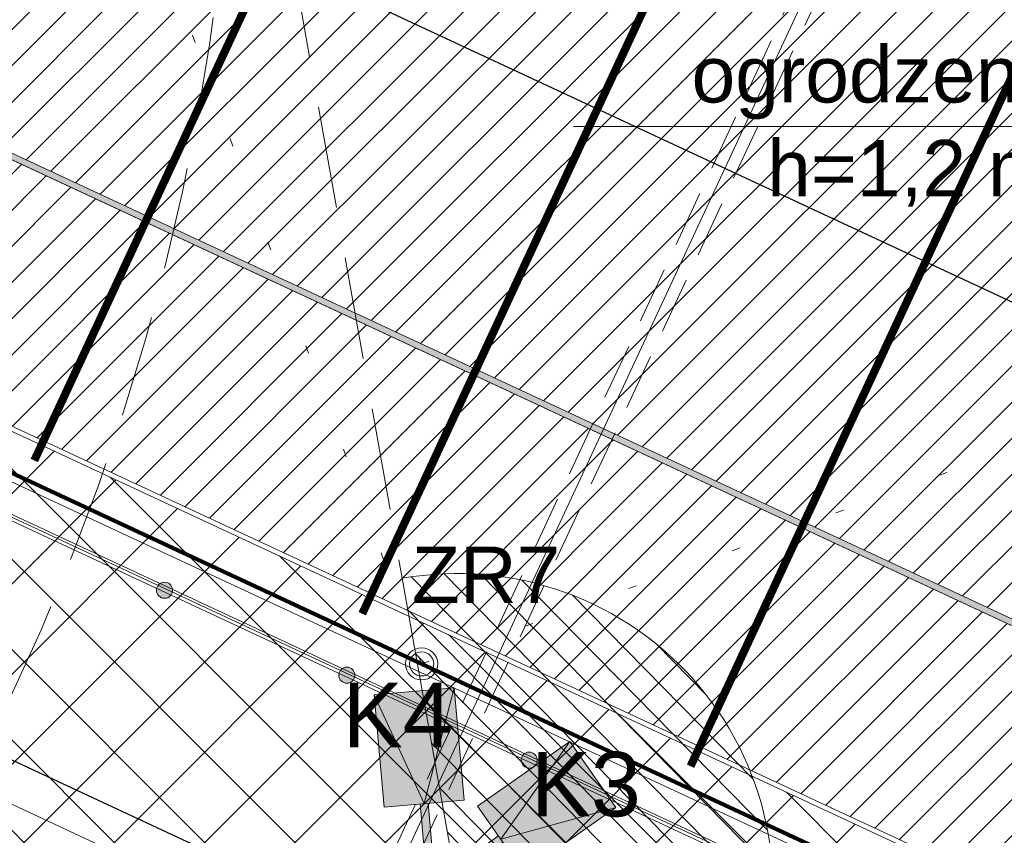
# Model space of a CAD drawing. Header units: millimetres. Extents: x 1962 to 3194, y -795 to -219.
# Tile 46 of 256: x 2207 to 2219, y -631 to -621. Entities that reach past the tile are written whole.
import ezdxf

# ---------------------------------------------------------------- set-up
doc = ezdxf.new("R2010")
doc.units = ezdxf.units.MM
for name, pattern in [('CENTER2', [28.575000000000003, 19.05, -3.175, 3.175, -3.175]), ('DOT', [6.35, 0, -6.35]), ('HIDDEN', [9.524999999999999, 6.35, -3.175]), ('L_0_45', [0.5, 0.25, -0.25])]:
    doc.linetypes.add(name, pattern=pattern)
doc.layers.get('0').update_dxf_attribs({"lineweight": 5})
doc.layers.get('Defpoints').update_dxf_attribs({"lineweight": 9})
for name, color, linetype, lineweight in [('A_boisko kolory', 78, 'Continuous', 9), ('A_boisko linie gry', 56, 'Continuous', 9), ('A_boisko reflektory', 74, 'Continuous', 9), ('A_boisko spadki', 64, 'Continuous', 9), ('A_chodnik', 132, 'Continuous', 9), ('A_hatch nawierzchnia', 253, 'Continuous', 9), ('A_kamery', 23, 'Continuous', 9), ('A_mapa projektowa', 253, 'Continuous', 9), ('A_ogrodzenie 1_2m', 34, 'Continuous', 9), ('A_opisy', 13, 'Continuous', 9), ('A_strefy oddziaływania obiektów', 71, 'L_0_45', 9), ('A_wymiary pzt', 116, 'Continuous', 9), ('IE_kk', 30, 'Continuous', 9), ('IE_nn', 1, 'Continuous', 9), ('S-drenaż', 70, 'Continuous', 9), ('S-kd', 230, 'Continuous', 9), ('S-woda', 160, 'Continuous', 5), ('Z_UWAGI INSTALACJE WODNE', 4, 'Continuous', 9)]:
    doc.layers.add(name, color=color, linetype=linetype, lineweight=lineweight)
doc.styles.get("Standard").update_dxf_attribs({"font": 'arial.ttf'})
doc.styles.add('wymiary pzt', font='txt')
doc.dimstyles.new('wymiary pzt', dxfattribs={"dimtxt": 1.5, "dimasz": 0.5, "dimexe": 0.5, "dimexo": 0.1, "dimgap": 0.05, "dimtad": 1, "dimdec": 1, "dimrnd": 0.1, "dimzin": 0, "dimtxsty": 'wymiary pzt', "dimblk": 'OBLIQUE', "dimcen": 1, "dimadec": 1, "dimazin": 0, "dimtfac": 1, "dimtmove": 0, "dimatfit": 3, "dimfxl": 0, "dimarcsym": 0})
picture_1 = doc.add_image_def('image1.tif', size_in_pixel=(3404, 2413))
pattern_1 = [(45, (-0.8445466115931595, -1.812937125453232), (-0.2245064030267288, 0.2245064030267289), [])]

# ---------------------------------------------------------------- blocks, each defined once
blk = doc.blocks.new('zw$2336')
at = {"layer": 'A_strefy oddziaływania obiektów', "color": 7, "ltscale": 5}
blk.add_arc((-2.027500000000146, -2.273736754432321e-13), 30, 146.7258610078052, 12.57471333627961, dxfattribs=at)
blk = doc.blocks.new('zw$83E')
at = {"layer": 'Z_UWAGI INSTALACJE WODNE', "linetype": 'DOT', "ltscale": 0.2}
for p, q in [((0, 0), (19.08675342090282, 40.97237903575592)), ((0, -1.13686837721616e-13), (-40.97237903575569, 19.08675342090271))]:
    blk.add_line(p, q, dxfattribs=at)
at = {"layer": 'Z_UWAGI INSTALACJE WODNE'}
for radius in [0.2, 0.15]:
    blk.add_circle((0, 0), radius, dxfattribs=at)
at = {"layer": 'Z_UWAGI INSTALACJE WODNE', "linetype": 'DOT', "ltscale": 0.2}
blk.add_arc((0, 0), 45.2, 65.02180580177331, 155.0218058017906, dxfattribs=at)
blk = doc.blocks.new('zw$B4C7')
at = {"layer": 'Z_UWAGI INSTALACJE WODNE'}
blk.add_lwpolyline([(-87.99083458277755, 37.75771384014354), (-0.2401453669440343, -3.120453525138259), (-26.53088138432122, -59.55718624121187), (-114.281570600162, -18.67901887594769)], dxfattribs=at)
at = {"layer": 'Z_UWAGI INSTALACJE WODNE', "linetype": 'L_0_45', "ltscale": 2}
blk.add_lwpolyline([(-0.3730195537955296, -3.168873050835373, 0.05000000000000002, 0.05000000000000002, 0), (-26.57930091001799, -59.42431205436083, 0.05, 0.05, 0), (-114.2393432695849, -18.5883720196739, 0, 0, 0)], format="xyseb", dxfattribs=at)
at = {"layer": 'Z_UWAGI INSTALACJE WODNE', "rotation": 315}
blk.add_blockref('zw$83E', (-59.00519218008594, -44.31889211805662), dxfattribs=at)
at = {"layer": 'Z_UWAGI INSTALACJE WODNE'}
blk.add_blockref('zw$83E', (-31.38811663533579, -57.1841521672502), dxfattribs=at)
blk = doc.blocks.new('zw$9027')
at = {"layer": 'A_kamery'}
h = blk.add_hatch(dxfattribs=at)
h.set_pattern_fill('ANSI31', color=256, scale=0.09999999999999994, angle=75.00000000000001)
h.set_pattern_definition([(120, (-454.7439262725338, -175.431343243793), (-0.2749630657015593, -0.15875), [])])
h.paths.add_polyline_path([(3.236519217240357, -2.217250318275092, 0.5773502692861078), (0.3019354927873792, 3.911533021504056), (1.096964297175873e-09, -4.670255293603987e-10)])
at = {"layer": 'A_kamery', "linetype": 'HIDDEN', "ltscale": 0.2}
blk.add_line((2.225990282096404, 28.83738332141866), (0.3019356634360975, 3.911533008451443), dxfattribs=at)
at = {"layer": 'A_kamery'}
blk.add_line((0.3019356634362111, 3.911533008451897), (0, 0), dxfattribs=at)
at = {"layer": 'A_kamery', "linetype": 'HIDDEN', "ltscale": 0.2}
blk.add_arc((0, 0), 28.9231690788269, 325.5860297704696, 85.5860268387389, dxfattribs=at)
at = {"layer": 'A_kamery'}
blk.add_arc((0, 0), 3.923169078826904, 325.5860297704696, 85.5860268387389, dxfattribs=at)
blk = doc.blocks.new('zw$B760')
at = {"layer": 'A_ogrodzenie 1_2m'}
h = blk.add_hatch(color=256, dxfattribs=at)
h.dxf.hatch_style = 1
edge = h.paths.add_edge_path()
edge.add_ellipse((0, 0), major_axis=(0.1000000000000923, 0), ratio=1, start_angle=0, end_angle=360)
blk.add_circle((0, 0), 0.1000000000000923, dxfattribs=at)
blk = doc.blocks.new('zw$7FD1')
at = {"layer": 'A_ogrodzenie 1_2m'}
for p, q in [((-112.9703560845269, -4.319658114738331), (-32.95259223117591, -41.59548548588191)), ((-112.9172064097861, -4.300290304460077), (-32.93570129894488, -41.55922674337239)), ((-112.8773441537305, -4.285764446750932), (-32.88149349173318, -41.55138368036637))]:
    blk.add_line(p, q, dxfattribs=at)
for p in [(-55.20173380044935, -31.20878378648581), (-52.9355623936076, -32.26446705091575), (-50.66939098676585, -33.3201503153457)]:
    blk.add_blockref('zw$B760', p, dxfattribs=at)
blk = doc.blocks.new('zw$62AA')
at = {"layer": 'A_boisko linie gry'}
for points in [[(-1.059999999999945, 62.05999999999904), (100.4600000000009, 62.05999999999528), (100.4600000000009, 0.9400000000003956), (-1.0600000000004, 0.9399999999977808)], [(-0.9999999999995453, 61.99999999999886), (100.4000000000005, 61.99999999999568), (100.4000000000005, 1.000000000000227), (-1.000000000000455, 0.9999999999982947)]]:
    blk.add_lwpolyline(points, close=True, dxfattribs=at)
for points in [[(72.42500000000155, 4.074999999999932), (49.73749999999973, 4.074999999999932)], [(80.77000000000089, 3.999999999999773), (49.70000000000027, 4.000000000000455)]]:
    blk.add_lwpolyline(points, dxfattribs=at)
blk = doc.blocks.new('zw$EC9E')
at = {"layer": 'A_boisko reflektory'}
h = blk.add_hatch(color=255, dxfattribs=at)
h.dxf.hatch_style = 2
h.paths.add_polyline_path([(0.8598803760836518, 0.6025825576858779), (1.71944346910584, 1.815492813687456), (0.57293630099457, 1.012049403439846), (0.8311859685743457, 0.643529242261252)])
h.paths.add_polyline_path([(1.146824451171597, 0.1931157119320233), (2.293331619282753, 0.9965591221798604), (0.8598803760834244, 0.6025825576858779), (0.8885747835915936, 0.5616358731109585)])
h.paths.add_polyline_path([(-0.7125411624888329, 2.396828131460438), (-0.09191161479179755, 1.045969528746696), (-0.141719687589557, 1.04159278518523), (-0.5899923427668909, 1.0022020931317)])
h.paths.add_polyline_path([(-0.0421035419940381, 1.050346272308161), (0.4061691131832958, 1.089736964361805), (0.2836202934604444, 2.484363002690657), (-0.09191161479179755, 1.045969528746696)])
h.paths.add_polyline_path([(0.0871203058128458, 0.1221067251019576), (0.8311859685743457, 0.643529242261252), (0.859880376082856, 0.6025825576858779), (0.8885747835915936, 0.5616358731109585), (0.1445091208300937, 0.04021335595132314, 0.171572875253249)])
h.paths.add_polyline_path([(-0.09191161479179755, 1.045969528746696), (-0.0421035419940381, 1.050346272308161), (0.03742877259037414, 0.1452552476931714, 0.1715728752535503), (-0.06218737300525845, 0.1365017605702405), (-0.141719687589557, 1.04159278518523)])
h.paths.add_polyline_path([(0.1500000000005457, -1.13686837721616e-13, 0.0679565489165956), (0.1445091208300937, 0.04021335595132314, 0.171572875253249), (0.0871203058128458, 0.1221067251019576, 0.09214036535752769), (0.03742877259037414, 0.1452552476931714, 0.1715728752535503), (-0.06218737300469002, 0.1365017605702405, 1.83235968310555)])
edge = h.paths.add_edge_path()
edge.add_line((-0.3171514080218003, -0.1480371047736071), (-0.4111720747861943, -0.1919232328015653))
edge.add_arc((1.13686837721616e-13, 1.13686837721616e-13), 0.4537587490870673, 565.0218058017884, 645.0218058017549)
edge.add_line((0.1176082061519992, -0.4382525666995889), (0.09071532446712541, -0.3380395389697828))
edge.add_arc((3.410605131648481e-13, -1.13686837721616e-13), 0.3499999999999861, -154.97819419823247, -74.97819419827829, ccw=False)
edge = h.paths.add_edge_path()
edge.add_line((0.1445010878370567, -0.5384655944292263), (0.1713939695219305, -0.6386786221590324))
edge.add_arc((1.13686837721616e-13, 1.13686837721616e-13), 0.6612762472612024, -154.97819419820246, -74.97819419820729, ccw=False)
edge.add_line((-0.5992134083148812, -0.2796954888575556), (-0.5051927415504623, -0.2358093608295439))
edge.add_arc((3.410605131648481e-13, -1.13686837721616e-13), 0.5575174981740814, 925.0218058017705, 1005.021805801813)
edge = h.paths.add_edge_path()
edge.add_arc((1.13686837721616e-13, 1.13686837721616e-13), 0.868793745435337, -514.9781941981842, -434.97819419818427, ccw=False)
edge.add_line((-0.7872547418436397, -0.3674677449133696), (-0.6932340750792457, -0.3235816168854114))
edge.add_arc((0, -1.13686837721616e-13), 0.7650349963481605, 925.0218058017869, 1005.021805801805)
edge.add_line((0.1982868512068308, -0.7388916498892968), (0.2251797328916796, -0.8391046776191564))
edge = h.paths.add_edge_path()
edge.add_arc((1.13686837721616e-13, 1.13686837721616e-13), 1.076311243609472, -154.9781941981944, -74.97819419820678, ccw=False)
edge.add_line((-0.9752960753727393, -0.4552400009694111), (-0.8812754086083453, -0.4113538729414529))
edge.add_arc((2.273736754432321e-13, 1.13686837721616e-13), 0.972552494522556, 925.021805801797, 1005.021805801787)
edge.add_line((0.2520726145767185, -0.9393177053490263), (0.2789654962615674, -1.039530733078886))
h = blk.add_hatch(color=256, dxfattribs=at)
h.dxf.hatch_style = 1
h.paths.add_polyline_path([(-0.7125411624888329, 2.396828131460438), (-0.09191161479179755, 1.045969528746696), (0.2836202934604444, 2.484363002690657)])
h = blk.add_hatch(color=256, dxfattribs=at)
h.dxf.hatch_style = 1
h.paths.add_polyline_path([(1.71944346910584, 1.815492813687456), (0.8598803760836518, 0.6025825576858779), (2.293331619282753, 0.9965591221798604)])
for p, q in [((-0.06218737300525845, 0.1365017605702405), (-0.141719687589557, 1.041592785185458)), ((0.03742877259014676, 0.1452552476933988), (-0.0421035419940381, 1.050346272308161)), ((0.0871203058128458, 0.1221067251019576), (0.8311859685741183, 0.6435292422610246)), ((0.1445091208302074, 0.04021335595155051), (0.8885747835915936, 0.5616358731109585)), ((-0.5051927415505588, -0.2358093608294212), (-0.5992134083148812, -0.2796954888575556)), ((-0.3171514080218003, -0.1480371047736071), (-0.411172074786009, -0.1919232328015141)), ((-0.6932340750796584, -0.3235816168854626), (-0.7872547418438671, -0.367467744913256)), ((0.09071532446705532, -0.3380395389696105), (0.1176082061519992, -0.4382525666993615)), ((-0.8812754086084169, -0.4113538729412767), (-0.9752960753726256, -0.4552400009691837)), ((0.144501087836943, -0.5384655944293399), (0.1713939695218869, -0.6386786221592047)), ((0.1982868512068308, -0.7388916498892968), (0.2251797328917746, -0.8391046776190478)), ((0.2520726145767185, -0.9393177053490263), (0.2789654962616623, -1.039530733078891))]:
    blk.add_line(p, q, dxfattribs=at)
for points in [[(-0.7125411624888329, 2.396828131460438), (0.2836202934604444, 2.484363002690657), (0.4061691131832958, 1.089736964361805), (-0.5899923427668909, 1.0022020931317)], [(2.293331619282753, 0.9965591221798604), (1.71944346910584, 1.815492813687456), (0.57293630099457, 1.012049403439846), (1.146824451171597, 0.1931157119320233)]]:
    blk.add_lwpolyline(points, close=True, dxfattribs=at)
for points in [[(-0.7125411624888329, 2.396828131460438), (-0.09191161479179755, 1.045969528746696), (0.2836202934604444, 2.484363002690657)], [(1.71944346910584, 1.815492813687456), (0.8598803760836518, 0.6025825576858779), (2.293331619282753, 0.9965591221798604)]]:
    blk.add_lwpolyline(points, dxfattribs=at)
blk.add_circle((1.13686837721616e-13, 1.13686837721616e-13), 0.15, dxfattribs=at)
for radius, start in [(0.5575174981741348, 205.0218058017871), (0.4537587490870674, 205.0218058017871), (0.3499999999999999, 205.0218058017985), (0.7650349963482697, 205.0218058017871), (0.6612762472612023, 205.0218058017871), (1.076311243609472, 205.0218058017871), (0.9725524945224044, 205.0218058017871), (0.8687937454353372, 205.0218058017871)]:
    blk.add_arc((1.13686837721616e-13, 1.13686837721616e-13), radius, start, 285.0218058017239, dxfattribs=at)
blk = doc.blocks.new('_Oblique')
at = {"color": 0, "linetype": 'ByBlock', "lineweight": -2}
blk.add_line((-0.5, -0.5), (0.5, 0.5), dxfattribs=at)
blk = doc.blocks.new('*D72')
at = {"layer": 'A_wymiary pzt', "color": 0, "lineweight": -2}
for p, q in [((2155.315282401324, -593.8414743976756), (2154.893009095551, -594.7479429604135)), ((2155.104145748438, -594.2947086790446), (2247.020058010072, -637.113221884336)), ((2247.231194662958, -636.659987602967), (2246.808921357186, -637.566456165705))]:
    blk.add_line(p, q, dxfattribs=at)
at = {"layer": 'Defpoints', "color": 0}
for p in [(2178.900456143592, -543.2126085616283), (2270.816368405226, -586.0311217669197), (2247.020058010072, -637.113221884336)]:
    blk.add_point(p, dxfattribs=at)
at = {"layer": 'A_wymiary pzt', "color": 0, "lineweight": -2, "xscale": 0.5, "yscale": 0.5, "zscale": 0.5}
for p, rotation in [((2155.104145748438, -594.2947086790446), 155.0218058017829), ((2247.020058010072, -637.113221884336), 335.0218058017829)]:
    blk.add_blockref('_Oblique', p, dxfattribs=dict(at, rotation=rotation))
at = {"layer": 'A_wymiary pzt', "color": 0, "insert": (2201.474849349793, -614.8179452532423), "char_height": 1.5, "attachment_point": 5, "rotation": 335.0218058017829, "style": 'wymiary pzt'}
blk.add_mtext('101,4', dxfattribs=at)
blk = doc.blocks.new('*D99')
at = {"layer": 'A_wymiary pzt', "color": 0, "lineweight": -2}
for p, q in [((2148.811065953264, -603.3979545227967), (2149.233339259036, -602.4914859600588)), ((2149.02220260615, -602.9447202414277), (2249.672495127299, -649.8320955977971)), ((2249.461358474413, -650.285329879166), (2249.883631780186, -649.3788613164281))]:
    blk.add_line(p, q, dxfattribs=at)
at = {"layer": 'Defpoints', "color": 0}
for p in [(2145.915145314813, -609.6144521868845), (2249.672495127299, -649.8320955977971), (2246.565437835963, -656.5018275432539)]:
    blk.add_point(p, dxfattribs=at)
at = {"layer": 'A_wymiary pzt', "color": 0, "lineweight": -2, "xscale": 0.5, "yscale": 0.5, "zscale": 0.5}
for p, rotation in [((2149.02220260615, -602.9447202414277), 155.0218058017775), ((2249.672495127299, -649.8320955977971), 335.0218058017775)]:
    blk.add_blockref('_Oblique', p, dxfattribs=dict(at, rotation=rotation))
at = {"layer": 'A_wymiary pzt', "color": 0, "insert": (2204.043897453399, -627.4979726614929), "char_height": 1.5, "attachment_point": 5, "rotation": 335.0218058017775, "style": 'wymiary pzt'}
blk.add_mtext('111,0', dxfattribs=at)
blk = doc.blocks.new('zw$C14F')
at = {"layer": 'S-drenaż', "const_width": 0.1}
for points in [[(-87.65047793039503, -35.40572112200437), (-61.66169488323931, 20.38282741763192)], [(-83.57369689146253, -37.31094728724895), (-57.58491384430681, 18.47760125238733)], [(-79.49226086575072, -39.20618087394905), (-53.503477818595, 16.58236766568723)]]:
    blk.add_lwpolyline(points, dxfattribs=at)
blk = doc.blocks.new('*D147')
at = {"layer": 'A_wymiary pzt', "color": 0, "lineweight": -2}
for p, q in [((2148.660817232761, -617.613667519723), (2148.238543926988, -618.5201360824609)), ((2148.449680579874, -618.066901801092), (2243.652809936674, -662.416746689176)), ((2243.86394658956, -661.963512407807), (2243.441673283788, -662.8699809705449))]:
    blk.add_line(p, q, dxfattribs=at)
at = {"layer": 'Defpoints', "color": 0}
for p in [(2151.055788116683, -612.4725283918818), (2246.258917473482, -656.8223732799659), (2243.652809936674, -662.416746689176)]:
    blk.add_point(p, dxfattribs=at)
at = {"layer": 'A_wymiary pzt', "color": 0, "lineweight": -2, "xscale": 0.5, "yscale": 0.5, "zscale": 0.5}
for p, rotation in [((2148.449680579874, -618.066901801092), 155.0218058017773), ((2243.652809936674, -662.416746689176), 335.0218058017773)]:
    blk.add_blockref('_Oblique', p, dxfattribs=dict(at, rotation=rotation))
at = {"layer": 'A_wymiary pzt', "color": 0, "insert": (2196.463992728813, -639.3558042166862), "char_height": 1.5, "attachment_point": 5, "rotation": 335.0218058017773, "style": 'wymiary pzt'}
blk.add_mtext('105,0', dxfattribs=at)
blk = doc.blocks.new('zw$5664')
at = {"layer": 'IE_kk'}
blk.add_line((21.79312431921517, -90.76252349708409), (35.41565829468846, -97.10850469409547), dxfattribs=at)
blk = doc.blocks.new('zw$253A')
at = {"layer": 'IE_nn', "color": 4, "linetype": 'HIDDEN', "ltscale": 0.11}
for p, q in [((35.94930742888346, -95.79917279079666), (64.11493692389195, -35.33771965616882)), ((36.22124799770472, -95.92585478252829), (64.38687749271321, -35.46440164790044))]:
    blk.add_line(p, q, dxfattribs=at)
at = {"layer": 'IE_nn'}
blk.add_line((36.08527771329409, -95.86251378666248), (64.25090720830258, -35.40106065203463), dxfattribs=at)
blk = doc.blocks.new('zw$FBD4')
at = {"layer": 'S-kd', "color": 7}
blk.add_text('ZR7', height=0.7, dxfattribs=at).set_placement((36.20286204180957, -92.65684548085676))
blk = doc.blocks.new('zw$2E05')
at = {"layer": 'S-woda', "linetype": 'CENTER2', "ltscale": 0.1}
blk.add_arc((2.628339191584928, -30.87223977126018), 75, 47.103856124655, 200.6716634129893, dxfattribs=at)

msp = doc.modelspace()

# ---------------------------------------------------------------- hatches: boundary and pattern name
at = {"layer": 'A_boisko kolory'}
h = msp.add_hatch(dxfattribs=at)
h.set_pattern_fill('LINE', color=233, scale=0.1, angle=45)
h.set_pattern_definition(pattern_1)
h.paths.add_polyline_path([(2152.297237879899, -600.3201280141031), (2244.213150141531, -643.1386412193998), (2269.971821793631, -587.8440588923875), (2178.055909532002, -545.0255456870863)])
h.paths.add_polyline_path([(2158.096400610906, -599.7120888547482), (2162.56075828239, -601.7917848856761), (2162.476303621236, -601.9730785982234), (2162.544288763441, -602.0047490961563), (2162.628743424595, -601.8234553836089), (2171.290050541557, -605.8582768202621), (2171.205595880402, -606.0395705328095), (2171.273581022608, -606.0712410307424), (2171.358035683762, -605.8899473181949), (2227.685992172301, -632.1300105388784), (2227.601537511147, -632.3113042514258), (2227.669522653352, -632.3429747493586), (2227.753977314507, -632.1616810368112), (2236.415284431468, -636.1965024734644), (2236.330829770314, -636.3777961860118), (2236.398814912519, -636.4094666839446), (2236.483269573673, -636.2281729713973), (2240.947627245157, -638.3078690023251), (2247.543536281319, -624.1488300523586), (2247.724829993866, -624.2332847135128), (2247.756500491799, -624.1652995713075), (2247.575206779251, -624.0808449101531), (2249.654902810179, -619.6164872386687), (2249.836196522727, -619.700941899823), (2249.86786702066, -619.6329567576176), (2249.686573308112, -619.5485020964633), (2251.755712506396, -615.1068061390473), (2251.937006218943, -615.1912608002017), (2251.968676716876, -615.1232756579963), (2251.787383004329, -615.0388209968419), (2253.332903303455, -611.721146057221), (2253.514197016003, -611.8056007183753), (2253.545867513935, -611.7376155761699), (2253.364573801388, -611.6531609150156), (2255.433712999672, -607.2114649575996), (2255.615006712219, -607.2959196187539), (2255.646677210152, -607.2279344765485), (2255.465383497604, -607.1434798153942), (2257.545079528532, -602.6791221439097), (2257.72637324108, -602.7635768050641), (2257.758043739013, -602.6955916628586), (2257.576750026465, -602.6111370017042), (2264.172659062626, -588.4520980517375), (2259.708301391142, -586.3724020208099), (2259.792756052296, -586.1911083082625), (2259.724770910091, -586.1594378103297), (2259.640316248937, -586.3407315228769), (2250.979009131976, -582.3059100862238), (2251.06346379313, -582.1246163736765), (2250.995478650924, -582.0929458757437), (2250.91102398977, -582.2742395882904), (2194.583067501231, -556.0341763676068), (2194.667522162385, -555.8528826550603), (2194.59953702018, -555.8212121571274), (2194.515082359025, -556.0025058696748), (2185.853775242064, -551.9676844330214), (2185.938229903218, -551.7863907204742), (2185.870244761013, -551.7547202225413), (2185.785790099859, -551.9360139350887), (2181.321432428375, -549.8563179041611), (2174.725523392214, -564.0153568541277), (2174.544229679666, -563.9309021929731), (2174.512559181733, -563.9988873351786), (2174.693852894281, -564.0833419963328), (2172.614156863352, -568.5476996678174), (2172.432863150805, -568.463245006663), (2172.401192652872, -568.5312301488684), (2172.58248636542, -568.6156848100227), (2170.513347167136, -573.0573807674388), (2170.332053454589, -572.9729261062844), (2170.300382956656, -573.0409112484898), (2170.481676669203, -573.1253659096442), (2168.936156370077, -576.4430408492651), (2168.754862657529, -576.3585861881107), (2168.723192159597, -576.426571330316), (2168.904485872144, -576.5110259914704), (2166.83534667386, -580.9527219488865), (2166.654052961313, -580.8682672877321), (2166.62238246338, -580.9362524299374), (2166.803676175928, -581.0207070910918), (2164.723980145, -585.4850647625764), (2164.542686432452, -585.400610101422), (2164.511015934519, -585.4685952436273), (2164.692309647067, -585.5530499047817)], flags=16)
h = msp.add_hatch(dxfattribs=at)
h.set_pattern_fill('LINE', color=150, scale=0.1, angle=45, style=2)
h.set_pattern_definition(pattern_1)
h.paths.add_polyline_path([(2199.587676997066, -618.9578290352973), (2220.153182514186, -628.5381546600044), (2243.314873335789, -578.818353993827), (2222.74936781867, -569.23802836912)])
at = {"layer": 'A_hatch nawierzchnia'}
h = msp.add_hatch(color=255, dxfattribs=at)
h.dxf.hatch_style = 1
h.paths.add_polyline_path([(2158.096400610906, -599.7120888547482), (2162.56075828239, -601.7917848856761), (2162.476303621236, -601.9730785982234), (2162.544288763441, -602.0047490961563), (2162.628743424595, -601.8234553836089), (2171.290050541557, -605.8582768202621), (2171.205595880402, -606.0395705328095), (2171.273581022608, -606.0712410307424), (2171.358035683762, -605.8899473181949), (2227.685992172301, -632.1300105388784), (2227.601537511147, -632.3113042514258), (2227.669522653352, -632.3429747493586), (2227.753977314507, -632.1616810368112), (2236.415284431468, -636.1965024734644), (2236.330829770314, -636.3777961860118), (2236.398814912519, -636.4094666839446), (2236.483269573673, -636.2281729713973), (2240.947627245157, -638.3078690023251), (2247.543536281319, -624.1488300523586), (2247.724829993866, -624.2332847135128), (2247.756500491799, -624.1652995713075), (2247.575206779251, -624.0808449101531), (2249.654902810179, -619.6164872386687), (2249.836196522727, -619.700941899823), (2249.86786702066, -619.6329567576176), (2249.686573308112, -619.5485020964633), (2251.755712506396, -615.1068061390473), (2251.937006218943, -615.1912608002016), (2251.968676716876, -615.1232756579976), (2253.147085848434, -615.6722309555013), (2254.692606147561, -612.3545560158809), (2253.514197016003, -611.8056007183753), (2253.545867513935, -611.7376155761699), (2253.364573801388, -611.6531609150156), (2255.433712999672, -607.2114649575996), (2255.615006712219, -607.2959196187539), (2255.646677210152, -607.2279344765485), (2255.465383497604, -607.1434798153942), (2257.545079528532, -602.6791221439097), (2257.72637324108, -602.7635768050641), (2257.758043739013, -602.6955916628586), (2257.576750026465, -602.6111370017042), (2264.172659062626, -588.4520980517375), (2259.708301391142, -586.3724020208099), (2259.792756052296, -586.1911083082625), (2259.724770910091, -586.1594378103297), (2259.640316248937, -586.3407315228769), (2250.979009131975, -582.3059100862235), (2251.06346379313, -582.1246163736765), (2250.995478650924, -582.0929458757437), (2250.91102398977, -582.2742395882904), (2194.583067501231, -556.0341763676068), (2194.667522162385, -555.8528826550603), (2194.59953702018, -555.8212121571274), (2194.515082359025, -556.0025058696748), (2185.853775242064, -551.9676844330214), (2185.938229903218, -551.7863907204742), (2185.870244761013, -551.7547202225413), (2185.785790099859, -551.9360139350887), (2181.321432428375, -549.8563179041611), (2174.725523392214, -564.0153568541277), (2174.544229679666, -563.9309021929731), (2174.512559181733, -563.9988873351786), (2174.693852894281, -564.0833419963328), (2172.614156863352, -568.5476996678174), (2172.432863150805, -568.463245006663), (2172.401192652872, -568.5312301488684), (2172.58248636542, -568.6156848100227), (2170.513347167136, -573.0573807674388), (2170.332053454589, -572.9729261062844), (2170.300382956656, -573.04091124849), (2169.121973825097, -572.4919559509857), (2167.576453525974, -575.809630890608), (2168.754862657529, -576.3585861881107), (2168.723192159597, -576.426571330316), (2168.904485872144, -576.5110259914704), (2166.83534667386, -580.9527219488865), (2166.654052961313, -580.8682672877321), (2166.62238246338, -580.9362524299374), (2166.803676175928, -581.0207070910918), (2164.723980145, -585.4850647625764), (2164.542686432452, -585.400610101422), (2164.511015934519, -585.4685952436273), (2164.692309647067, -585.5530499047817)])
h.paths.add_polyline_path([(2158.196056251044, -599.6757742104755), (2178.886201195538, -609.3141624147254), (2202.047892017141, -559.5943617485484), (2181.357747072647, -549.955973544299), (2176.759143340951, -559.8275180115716, -0.4142108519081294), (2183.879084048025, -579.3665350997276), (2182.333611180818, -582.6841082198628, -0.4142108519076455), (2162.79465998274, -589.8042297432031)], flags=16)
h.paths.add_polyline_path([(2220.221167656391, -628.5698251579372), (2240.911312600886, -638.208213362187), (2245.509916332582, -628.3366688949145, -0.4142108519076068), (2238.389975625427, -608.7976518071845), (2239.935448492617, -605.4800786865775, -0.4142108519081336), (2259.474399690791, -598.3599571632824), (2264.073003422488, -588.4884126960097), (2243.382858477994, -578.8500244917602)], flags=16)
h.paths.add_polyline_path([(2178.954186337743, -609.3458329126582), (2199.519691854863, -618.9261585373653), (2222.681382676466, -569.206357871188), (2202.115877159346, -559.6260322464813)], flags=16)
h.paths.add_polyline_path([(2199.587676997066, -618.9578290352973), (2220.153182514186, -628.5381546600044), (2243.314873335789, -578.818353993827), (2222.74936781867, -569.23802836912)], flags=16)
h.paths.add_polyline_path([(2238.457937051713, -608.8293732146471, 0.4142097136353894), (2245.541586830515, -628.2686837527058), (2259.442729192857, -598.4279423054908, 0.414209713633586), (2240.003457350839, -605.5116982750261)], flags=16)
h.paths.add_polyline_path([(2162.826330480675, -589.7362446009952, 0.4142097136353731), (2182.265602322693, -582.6524886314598), (2183.811122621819, -579.3348136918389, 0.4142097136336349), (2176.727472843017, -559.8955031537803)], flags=16)
h.paths.add_polyline_path([(2175.585315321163, -577.4867525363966, 0.9999999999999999), (2175.435315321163, -577.4867525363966, 0.9999999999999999)], flags=0)
h.paths.add_polyline_path([(2167.576453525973, -575.8096308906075), (2169.121973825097, -572.4919559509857), (2170.300382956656, -573.04091124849), (2170.481676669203, -573.1253659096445), (2168.936156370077, -576.4430408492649), (2168.754862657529, -576.3585861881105)], flags=16)
h.paths.add_polyline_path([(2251.787383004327, -615.0388209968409), (2253.332903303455, -611.721146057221), (2253.514197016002, -611.8056007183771), (2254.692606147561, -612.3545560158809), (2253.147085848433, -615.6722309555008), (2251.968676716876, -615.1232756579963)], flags=16)
h = msp.add_hatch(dxfattribs=at)
h.set_pattern_fill('NET', color=256, scale=0.25, angle=45)
h.set_pattern_definition([(45, (0, 0), (-0.561266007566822, 0.5612660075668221), []), (135, (0, 0), (-0.5612660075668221, -0.561266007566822), [])])
h.paths.add_polyline_path([(2146.093270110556, -609.3885396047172), (2152.217513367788, -600.3491797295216), (2231.451930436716, -637.2600893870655), (2230.945202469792, -638.3478516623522), (2231.942317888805, -638.8123522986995), (2232.449045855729, -637.7245900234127), (2244.187813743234, -643.193029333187), (2244.242201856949, -643.2183657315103), (2246.600138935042, -656.2091018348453), (2216.038079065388, -641.9719373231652), (2214.950316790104, -641.4652093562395), (2193.376364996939, -631.4151046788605), (2192.288602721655, -630.9083767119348), (2170.714650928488, -620.8582720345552), (2169.626888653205, -620.3515440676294)])
h.paths.add_polyline_path([(2198.003624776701, -631.7424202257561), (2204.104200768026, -634.5843394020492), (2205.72692180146, -631.1009423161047), (2199.626345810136, -628.2590231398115)], flags=16)
h.paths.add_polyline_path([(2184.651300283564, -625.5223146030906), (2190.751876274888, -628.3642337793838), (2192.374597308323, -624.8808366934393), (2186.274021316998, -622.038917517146)], flags=16)
h.paths.add_polyline_path([(2171.298975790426, -619.3022089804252), (2172.921696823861, -615.8188118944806), (2179.022272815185, -618.6607310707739), (2177.399551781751, -622.1441281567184)], flags=16)
h.paths.add_polyline_path([(2159.569372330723, -609.5987062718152), (2165.669948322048, -612.4406254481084), (2164.047227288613, -615.9240225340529), (2157.946651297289, -613.0821033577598)], flags=16)
h.paths.add_polyline_path([(2217.456525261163, -640.8044450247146), (2211.355949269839, -637.9625258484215), (2212.978670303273, -634.4791287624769), (2219.079246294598, -637.3210479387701)], flags=16)
h.paths.add_polyline_path([(2224.708273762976, -644.1826314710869), (2226.330994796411, -640.6992343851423), (2232.431570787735, -643.5411535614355), (2230.808849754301, -647.02455064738)], flags=16)

# ---------------------------------------------------------------- linework, layer by layer
at = {"layer": 'A_boisko spadki'}
msp.add_lwpolyline([(2178.055909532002, -545.0255456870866), (2269.971821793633, -587.8440588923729), (2244.213150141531, -643.1386412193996), (2152.297237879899, -600.320128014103)], close=True, dxfattribs=at)
at = {"layer": 'A_chodnik'}
for points in [[(2178.026857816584, -544.9458211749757), (2152.217513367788, -600.3491797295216), (2244.242201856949, -643.2183657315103), (2270.051546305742, -587.815007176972)], [(2178.055909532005, -545.0255456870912), (2152.297237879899, -600.320128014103), (2244.213150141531, -643.1386412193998), (2269.971821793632, -587.8440588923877), (2178.055909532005, -545.0255456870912)]]:
    msp.add_lwpolyline(points, close=True, dxfattribs=at)
at = {"layer": 'A_hatch nawierzchnia'}
msp.add_lwpolyline([(2171.358035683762, -605.8899473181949), (2227.685992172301, -632.1300105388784), (2227.601537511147, -632.3113042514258), (2227.669522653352, -632.3429747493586), (2227.753977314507, -632.1616810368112), (2236.415284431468, -636.1965024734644), (2236.330829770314, -636.3777961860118), (2236.398814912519, -636.4094666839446), (2236.483269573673, -636.2281729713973), (2240.947627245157, -638.3078690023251), (2247.543536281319, -624.1488300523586), (2247.724829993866, -624.2332847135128), (2247.756500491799, -624.1652995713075), (2247.575206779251, -624.0808449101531), (2249.654902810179, -619.6164872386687), (2249.836196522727, -619.700941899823), (2249.86786702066, -619.6329567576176), (2249.686573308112, -619.5485020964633), (2251.755712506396, -615.1068061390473)], dxfattribs=at)
at = {"layer": 'A_opisy'}
msp.add_lwpolyline([(2213.727178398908, -621.9623162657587), (2221.190704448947, -621.9623162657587), (2219.920143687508, -630.7517933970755)], dxfattribs=at)

# ---------------------------------------------------------------- block references
at = {"layer": 'A_boisko linie gry', "rotation": 335.0218058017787}
msp.add_blockref('zw$62AA', (2152.781433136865, -601.6488698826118), dxfattribs=at)
at = {"layer": 'A_boisko reflektory'}
msp.add_blockref('zw$EC9E', (2211.962715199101, -631.4245032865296), dxfattribs=at)
at = {"layer": 'A_kamery'}
for p, rotation in [((2180.599041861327, -616.6531494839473), 8.946496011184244), ((2212.285454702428, -631.4414809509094), 14.48879433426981)]:
    msp.add_blockref('zw$9027', p, dxfattribs=dict(at, rotation=rotation))
at = {"layer": 'A_ogrodzenie 1_2m'}
msp.add_blockref('zw$7FD1', (2263.845840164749, -596.5185588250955), dxfattribs=at)
at = {"layer": 'A_strefy oddziaływania obiektów', "rotation": 335.0218058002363}
msp.add_blockref('zw$2336', (2212.592901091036, -649.1342860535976), dxfattribs=at)
at = {"layer": 'IE_kk'}
msp.add_blockref('zw$5664', (2175.515519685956, -535.2278631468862), dxfattribs=at)
at = {"layer": 'IE_nn'}
msp.add_blockref('zw$253A', (2175.515519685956, -535.2278631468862), dxfattribs=at)
at = {"layer": 'S-drenaż'}
msp.add_blockref('zw$C14F', (2294.675519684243, -590.7078631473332), dxfattribs=at)
at = {"layer": 'S-kd'}
msp.add_blockref('zw$FBD4', (2175.515519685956, -535.2278631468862), dxfattribs=at)
at = {"layer": 'S-woda'}
msp.add_blockref('zw$2E05', (2266.442854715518, -615.825261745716), dxfattribs=at)
at = {"layer": 'Z_UWAGI INSTALACJE WODNE'}
msp.add_blockref('zw$B4C7', (2270.845119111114, -584.3235508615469), dxfattribs=at)

# ---------------------------------------------------------------- texts
at = {"layer": 'A_kamery', "char_height": 0.8, "width": 2.675125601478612, "attachment_point": 5}
for s, insert in [('K4', (2211.541543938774, -629.2776956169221)), ('K3', (2213.881853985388, -630.143713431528))]:
    msp.add_mtext(s, dxfattribs=dict(at, insert=insert))
at = {"layer": 'A_opisy', "insert": (2217.614190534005, -621.9623162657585), "char_height": 0.7, "width": 28.46736601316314, "attachment_point": 5}
msp.add_mtext('ogrodzenie\\P{\\fArial|b0|i0|c0|p34;\\W2.21529; }h=1,2 m', dxfattribs=at)

# ---------------------------------------------------------------- dimensions: what is measured, and where the dimension line sits
at = {"layer": 'A_wymiary pzt'}
dim = msp.add_aligned_dim(p1=(2178.900456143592, -543.2126085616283), p2=(2270.816368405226, -586.0311217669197), distance=-56.35286453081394, dimstyle='wymiary pzt', dxfattribs=at)
dim.commit()
dim.dimension.update_dxf_attribs({"geometry": '*D72', "text_midpoint": (2201.474849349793, -614.8179452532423)})
dim = msp.add_linear_dim(base=(2249.672495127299, -649.8320955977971), p1=(2145.915145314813, -609.6144521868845), p2=(2246.565437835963, -656.5018275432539), angle=335.0218058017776, dimstyle='wymiary pzt', dxfattribs=at)
dim.commit()
dim.dimension.update_dxf_attribs({"geometry": '*D99', "text_midpoint": (2203.63114998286, -628.3839926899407), "dimtype": 161})
dim = msp.add_aligned_dim(p1=(2151.055788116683, -612.4725283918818), p2=(2246.258917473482, -656.8223732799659), distance=-6.171613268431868, dimstyle='wymiary pzt', override={"dimblk": 'Oblique'}, dxfattribs=at)
dim.commit()
dim.dimension.update_dxf_attribs({"geometry": '*D147', "text_midpoint": (2196.463992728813, -639.3558042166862)})

# ---------------------------------------------------------------- pictures from other files: only their frames are drawn
at = {"layer": 'A_mapa projektowa'}
image = msp.add_image(picture_1, insert=(2100.346613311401, -709.8064615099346), size_in_units=(288.20533333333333, 204.30066666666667), dxfattribs=at)
image.dxf.flags = 15

doc.saveas('drawing.dxf')
